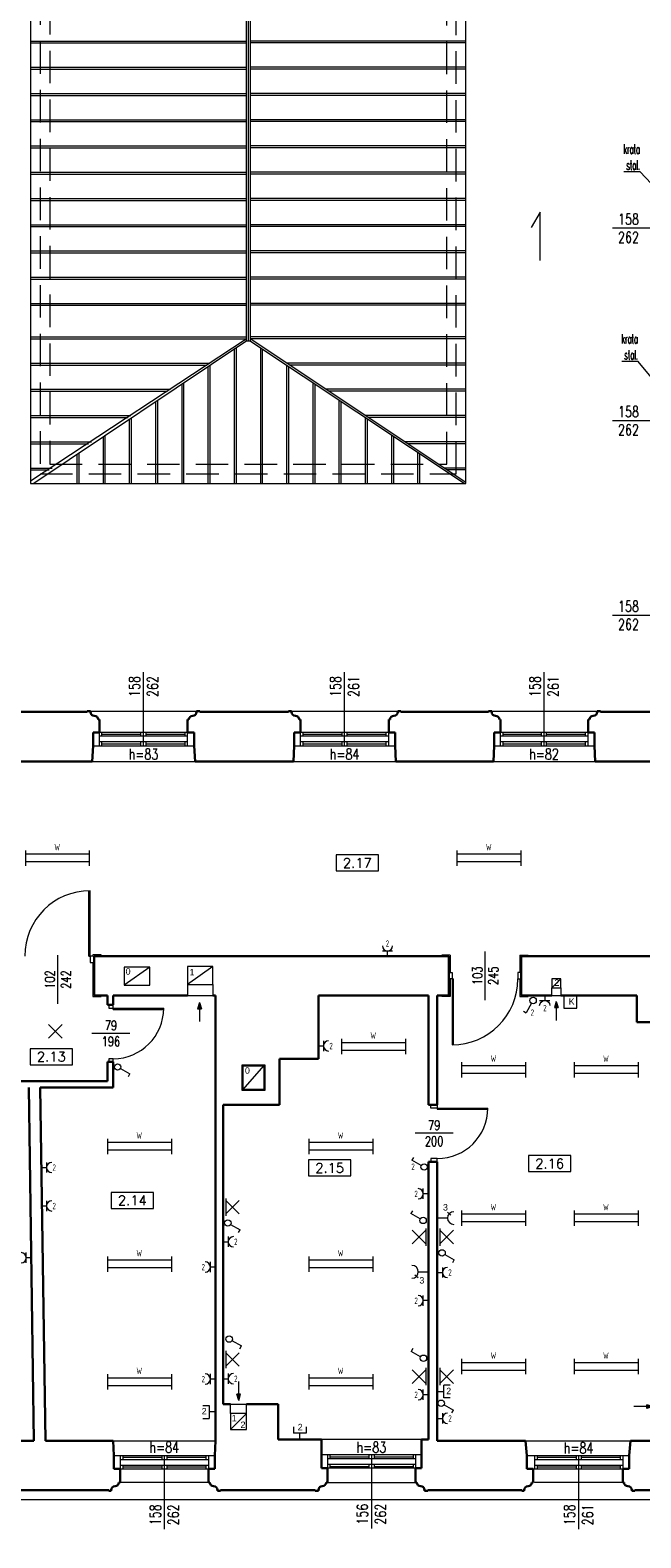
# Model space of a CAD drawing. Header units: millimetres. Extents: x 7052 to 69970, y -1719 to 15326.
# Tile 86 of 160: x 41423 to 42378, y 11369 to 13725. Entities that reach past the tile are written whole.
import ezdxf
from ezdxf import colors
from ezdxf.entities.mleader import LeaderData, LeaderLine
from ezdxf.math import Vec2, Vec3

# ---------------------------------------------------------------- set-up
doc = ezdxf.new("R2010")
doc.units = ezdxf.units.MM
doc.linetypes.add('HIDDEN', pattern=[9.525, 6.35, -3.175])
for name, color, linetype, lineweight in [('m_cienka', 7, 'Continuous', 5), ('m_elektryka', 10, 'Continuous', 5), ('m_stolarka', 7, 'Continuous', 9), ('m_tekst', 7, 'Continuous', 13), ('m_went+klima', 1, 'Continuous', 5), ('m_wentylacja', 7, 'Continuous', 5), ('m_widok', 7, 'Continuous', 9), ('m_ściany', 7, 'Continuous', 30)]:
    doc.layers.add(name, color=color, linetype=linetype, lineweight=lineweight)
doc.styles.add('DIM', font='dim', dxfattribs={"width": 0.75})
doc.styles.add('ROMANS', font='Romans.shx', dxfattribs={"height": 0.2})
doc.styles.get("Standard").update_dxf_attribs({"font": 'arial.ttf'})
doc.styles.add('styl1', font='simplex.shx', dxfattribs={"width": 0.75})
doc.styles.add('WYM', font='simplex.shx', dxfattribs={"width": 0.5})

# ---------------------------------------------------------------- blocks, each defined once
blk = doc.blocks.new('strz')
at = {"layer": 'm_wentylacja', "ltscale": 2}
h = blk.add_hatch(color=0, dxfattribs=at)
h.paths.add_polyline_path([(0, 9.8), (-2.9, 9.8), (0, 0)])
h.paths.add_polyline_path([(2.9, 9.8), (0, 9.8), (0, 0)])
at = {"layer": 'm_wentylacja', "color": 0, "ltscale": 2}
for p, q in [((0, 0), (0, 29.8)), ((0, 0), (-2.9, 9.8)), ((-2.9, 9.8), (2.9, 9.8)), ((0, 0), (2.9, 9.8))]:
    blk.add_line(p, q, dxfattribs=at)
blk = doc.blocks.new('świetlówka 2')
at = {"layer": 'm_elektryka', "color": 0, "ltscale": 0.4}
for p, q in [((-100, -6), (-100, 0)), ((0, -6), (0, 0)), ((-100, -6), (0, -6)), ((-100, -12), (-100, -6)), ((-100, -18), (-100, -12)), ((-100, -18), (0, -18)), ((-100, -24), (-100, -18)), ((0, -12), (0, -6)), ((0, -18), (0, -12)), ((0, -24), (0, -18))]:
    blk.add_line(p, q, dxfattribs=at)
blk = doc.blocks.new('oświetlenie')
at = {"layer": 'm_elektryka', "color": 0}
for p, q in [((10.6, 10.6), (-10.6, -10.6)), ((-10.6, 10.6), (10.6, -10.6))]:
    blk.add_line(p, q, dxfattribs=at)
blk = doc.blocks.new('oprawa ścienna')
at = {"layer": 'm_elektryka', "color": 0}
for p, q in [((10.6, 10.6), (-10.6, -10.6)), ((-10.6, 10.6), (10.6, -10.6))]:
    blk.add_line(p, q, dxfattribs=at)
at = {"layer": 'm_elektryka', "color": 0, "ltscale": 0.4}
blk.add_line((10.6, 13.6), (10.6, -13.6), dxfattribs=at)
blk = doc.blocks.new('właczn ik pojedynczy')
at = {"layer": 'm_elektryka', "color": 0}
for p in [(-12.4, 12.7), (0, 0)]:
    blk.add_line(p, (-14.8, 8.3), dxfattribs=at)
blk.add_circle((4.4, -2.4), 5, dxfattribs=at)
blk = doc.blocks.new('gniazdo z u')
at = {"layer": 'm_elektryka', "color": 0}
for p, q in [((-20, -10), (0, -10)), ((-10, -20), (-10, -10))]:
    blk.add_line(p, q, dxfattribs=at)
blk.add_arc((-10, 0), 10, 180, 0, dxfattribs=at)
blk = doc.blocks.new('g telekomunikacyjne')
at = {"layer": 'm_elektryka', "color": 0, "ltscale": 0.4}
for p, q in [((-10, 10), (-10, 0)), ((10, 0), (-10, 0)), ((10, 10), (10, 0))]:
    blk.add_line(p, q, dxfattribs=at)
at = {"layer": 'm_elektryka', "color": 0}
blk.add_line((0, -10), (0, 0), dxfattribs=at)

msp = doc.modelspace()

# ---------------------------------------------------------------- linework, layer by layer
at = {"layer": 'm_cienka', "ltscale": 2}
for p, q in [((41761.3, 13804.7), (41761.3, 13239.8)), ((41767.3, 13804.7), (41767.3, 13239.8)), ((41423.8, 13020.8), (41761.3, 13242.7)), ((42104.8, 13018.5), (41767.3, 13242.8)), ((41762.3, 13239.8), (41429.1, 13016.8)), ((41761.3, 13239.8), (41767.3, 13239.8)), ((42102, 13016.8), (41766.3, 13239.8)), ((41517.6, 12661.3), (41683.6, 12661.3)), ((41832.1, 12661.3), (41998.1, 12661.3)), ((42145.1, 12661.3), (42310.1, 12661.3)), ((41520.1, 12582.4), (41681.1, 12582.4)), ((41835.1, 12582.4), (41995.1, 12582.4)), ((42148.1, 12582.4), (42307.1, 12582.4)), ((41466.1, 12279.7), (41466.1, 12203.6)), ((42134.6, 12285.7), (42134.6, 12209.6)), ((41579.4, 12157.4), (41519.8, 12157.4)), ((42084.9, 12001.4), (42025.3, 12001.4)), ((42035.1, 11522.9), (41879.1, 11522.9)), ((41553.1, 11520.9), (41713.1, 11520.9)), ((42198.1, 11520.9), (42362.1, 11520.8)), ((41702.1, 11455.9), (41564.1, 11455.9)), ((41888.1, 11455.9), (42026.1, 11455.9)), ((42350.1, 11455.9), (42212.1, 11455.9))]:
    msp.add_line(p, q, dxfattribs=at)
at = {"layer": 'm_cienka'}
for p, q in [((42221, 13440.8), (42207.1, 13416.7)), ((42221, 13365.4), (42221, 13440.8)), ((41901.9, 12436.3), (41901.9, 12411.3)), ((41967.9, 12436.3), (41901.9, 12436.3)), ((41967.9, 12411.3), (41967.9, 12436.3)), ((41901.9, 12411.3), (41967.9, 12411.3)), ((41423.4, 12133.6), (41423.4, 12108.6)), ((41489.4, 12133.6), (41423.4, 12133.6)), ((41489.4, 12108.6), (41489.4, 12133.6)), ((41423.4, 12108.6), (41489.4, 12108.6)), ((41858.8, 11959.8), (41858.8, 11934.8)), ((41924.8, 11959.8), (41858.8, 11959.8)), ((41924.8, 11934.8), (41924.8, 11959.8)), ((42202.8, 11966.5), (42202.8, 11941.5)), ((42268.8, 11966.5), (42202.8, 11966.5)), ((42268.8, 11941.5), (42268.8, 11966.5)), ((41858.8, 11934.8), (41924.8, 11934.8)), ((42202.8, 11941.5), (42268.8, 11941.5)), ((41550, 11909), (41550, 11884)), ((41616, 11909), (41550, 11909)), ((41616, 11884), (41616, 11909)), ((41550, 11884), (41616, 11884))]:
    msp.add_line(p, q, dxfattribs=at)
at = {"layer": 'm_cienka', "ltscale": 3}
for p, q in [((42449.1, 13415.8), (42334.1, 13415.8)), ((42449.1, 13114.8), (42334.1, 13114.8)), ((42449.1, 12810.8), (42334.1, 12810.8)), ((41600.6, 12606.9), (41600.6, 12721.9)), ((41915.1, 12606.9), (41915.1, 12721.9)), ((42227.1, 12606.9), (42227.1, 12721.9)), ((41633.1, 11497.8), (41633.1, 11382.8)), ((41957.1, 11498.9), (41957.1, 11383.9)), ((42281.1, 11497.8), (42281.1, 11382.8))]:
    msp.add_line(p, q, dxfattribs=at)
at = {"layer": 'm_cienka', "ltscale": 2}
msp.add_lwpolyline([(41423.8, 14027.8), (41423.8, 13016.8), (42104.8, 13016.8), (42104.8, 14027.8)], close=True, dxfattribs=at)
msp.add_lwpolyline([(41026, 13884.9), (40002.1, 13884.9), (40002.1, 12687.9), (39891.1, 12687.9), (39891.1, 12176.9), (40002.2, 12176.9), (40002.1, 10978), (40017.1, 10978), (41137.1, 10977.9), (41137.1, 11428.9), (42823.1, 11428.9), (42823.1, 11392), (43320.1, 11392), (43320.1, 11428.9), (45014.1, 11428.9)], dxfattribs=at)
at = {"layer": 'm_elektryka', "ltscale": 3}
for p, q in [((42081.1, 11873.5), (42076.1, 11877.9)), ((42076, 11868.9), (42060.1, 11868.9)), ((42030.3, 11784.9), (42046.1, 11784.9)), ((42025.1, 11780.3), (42030.1, 11775.9))]:
    msp.add_line(p, q, dxfattribs=at)
for centre, start, end in [((42086, 11868.9), 90, 270), ((42020.3, 11784.9), 270, 90)]:
    msp.add_arc(centre, 10, start, end, dxfattribs=at)
at = {"layer": 'm_stolarka', "ltscale": 2}
for p, q in [((41679.6, 12627.8), (41521.6, 12627.8)), ((41521.6, 12606.9), (41679.6, 12606.9)), ((41531.6, 12606.9), (41531.6, 12627.8)), ((41669.6, 12621.9), (41531.6, 12621.9)), ((41669.6, 12612.9), (41531.6, 12612.9)), ((41535.6, 12621.9), (41535.6, 12627.8)), ((41535.6, 12624.9), (41596.6, 12624.9)), ((41535.6, 12606.9), (41535.6, 12612.9)), ((41535.6, 12609.9), (41596.6, 12609.9)), ((41596.6, 12621.9), (41596.6, 12627.8)), ((41596.6, 12606.9), (41596.6, 12612.9)), ((41600.6, 12621.9), (41600.6, 12627.8)), ((41600.6, 12606.9), (41600.6, 12612.9)), ((41604.6, 12621.9), (41604.6, 12627.8)), ((41604.6, 12624.9), (41665.6, 12624.9)), ((41604.6, 12606.9), (41604.6, 12612.9)), ((41604.6, 12609.9), (41665.6, 12609.9)), ((41665.6, 12621.9), (41665.6, 12627.8)), ((41665.6, 12606.9), (41665.6, 12612.9)), ((41669.6, 12606.9), (41669.6, 12627.8)), ((41994.1, 12627.8), (41836.1, 12627.8)), ((41836.1, 12606.9), (41994.1, 12606.9)), ((41846.1, 12606.9), (41846.1, 12627.8)), ((41984.1, 12621.9), (41846.1, 12621.9)), ((41984.1, 12612.9), (41846.1, 12612.9)), ((41850.1, 12621.9), (41850.1, 12627.8)), ((41850.1, 12624.9), (41911.1, 12624.9)), ((41850.1, 12606.9), (41850.1, 12612.9)), ((41850.1, 12609.9), (41911.1, 12609.9)), ((41911.1, 12621.9), (41911.1, 12627.8)), ((41911.1, 12606.9), (41911.1, 12612.9)), ((41915.1, 12621.9), (41915.1, 12627.8)), ((41915.1, 12606.9), (41915.1, 12612.9)), ((41919.1, 12621.9), (41919.1, 12627.8)), ((41919.1, 12624.9), (41980.1, 12624.9)), ((41919.1, 12606.9), (41919.1, 12612.9)), ((41919.1, 12609.9), (41980.1, 12609.9)), ((41980.1, 12621.9), (41980.1, 12627.8)), ((41980.1, 12606.9), (41980.1, 12612.9)), ((41984.1, 12606.9), (41984.1, 12627.8)), ((42306.1, 12627.8), (42149.1, 12627.8)), ((42149.1, 12606.8), (42306.1, 12606.9)), ((42159.1, 12606.9), (42159.1, 12627.8)), ((42296.1, 12621.9), (42159.1, 12621.9)), ((42296.1, 12612.9), (42159.1, 12612.9)), ((42163.1, 12621.9), (42163.1, 12627.8)), ((42163.1, 12624.9), (42223.1, 12624.9)), ((42163.1, 12606.9), (42163.1, 12612.9)), ((42163.1, 12609.9), (42223.1, 12609.9)), ((42223.1, 12621.9), (42223.1, 12627.8)), ((42223.1, 12606.9), (42223.1, 12612.9)), ((42227.1, 12621.9), (42227.1, 12627.8)), ((42227.1, 12606.9), (42227.1, 12612.9)), ((42231.1, 12621.9), (42231.1, 12627.8)), ((42231.1, 12624.9), (42292.1, 12624.9)), ((42231.1, 12606.9), (42231.1, 12612.9)), ((42231.1, 12609.9), (42292.1, 12609.9)), ((42292.1, 12621.9), (42292.1, 12627.8)), ((42292.1, 12606.9), (42292.1, 12612.9)), ((42296.1, 12606.9), (42296.1, 12627.8)), ((41512.9, 12380.4), (41512.9, 12380.4)), ((41515.1, 12278.4), (41515.1, 12380.4)), ((41517.1, 12278.4), (41517.1, 12380.4)), ((41515.1, 12278.4), (41517.1, 12278.4)), ((42080.1, 12279.9), (42067.1, 12279.9)), ((42067.1, 12279.9), (42067.1, 12278.4)), ((42080.1, 12279.9), (42080.1, 12277.9)), ((42080.1, 12279.9), (42080.1, 12252.6)), ((42189.1, 12279.9), (42202.1, 12279.9)), ((42189.1, 12279.9), (42189.1, 12277.9)), ((42189.1, 12279.9), (42189.1, 12252.6)), ((42202.1, 12279.9), (42202.1, 12278.4)), ((42080.1, 12252.6), (42083.1, 12252.6)), ((42083.1, 12252.6), (42083.1, 12242.6)), ((42189.1, 12252.6), (42186.1, 12252.6)), ((42186.1, 12252.6), (42186.1, 12242.6)), ((42083.1, 12242.6), (42080.1, 12242.6)), ((42080.1, 12242.6), (42080.1, 12214.9)), ((42083.1, 12242.6), (42083.1, 12139.6)), ((42085.1, 12242.6), (42083.1, 12242.6)), ((42085.1, 12242.6), (42085.1, 12139.6)), ((42186.1, 12242.6), (42189.1, 12242.6)), ((42186.1, 12242.6), (42186.1, 12242.6)), ((42189.1, 12242.6), (42189.1, 12214.9)), ((42067.1, 12214.9), (42067.1, 12216.9)), ((42080.1, 12214.9), (42067.1, 12214.9)), ((42189.1, 12214.9), (42202.1, 12214.9)), ((42202.1, 12214.9), (42202.1, 12216.9)), ((41553.1, 12196.9), (41632.1, 12196.9)), ((41553.1, 12194.9), (41632.1, 12194.9)), ((41632.1, 12196.9), (41632.1, 12196.9)), ((42083.1, 12164.9), (42083.1, 12164.9)), ((41553.1, 12117.9), (41553.1, 12117.9)), ((42050.1, 12040.9), (42050.1, 12045.9)), ((42050.1, 12045.9), (42060.1, 12045.9)), ((42060.1, 12040.9), (42050.1, 12040.9)), ((42060.1, 12045.9), (42060.1, 12040.9)), ((42060.1, 12040.9), (42060.1, 12040.9)), ((42060.1, 12040.9), (42139.1, 12040.9)), ((42060.1, 12040.9), (42060.1, 12038.9)), ((42060.1, 12038.9), (42139.1, 12038.9)), ((42060.1, 11961.9), (42050.1, 11961.9)), ((42050.1, 11961.9), (42050.1, 11956.9)), ((42050.1, 11956.9), (42060.1, 11956.9)), ((42060.1, 11956.9), (42060.1, 11961.9)), ((41554.1, 11497.8), (41712.1, 11497.8)), ((41564.1, 11497.7), (41564.1, 11476.8)), ((41568.1, 11497.7), (41568.1, 11491.7)), ((41629.1, 11497.8), (41629.1, 11491.8)), ((41633.1, 11497.8), (41633.1, 11491.8)), ((41637.1, 11497.8), (41637.1, 11491.8)), ((41698.1, 11497.8), (41698.1, 11491.8)), ((41702.1, 11497.8), (41702.1, 11476.9)), ((42035.1, 11498.9), (41879.1, 11498.9)), ((41888.1, 11498.9), (41888.1, 11478)), ((41892.1, 11498.9), (41892.1, 11492.9)), ((41953.1, 11498.9), (41953.1, 11492.9)), ((41957.1, 11498.9), (41957.1, 11492.9)), ((41961.1, 11498.9), (41961.1, 11492.9)), ((42022.1, 11498.8), (42022.1, 11492.8)), ((42026.1, 11498.8), (42026.1, 11477.9)), ((42202.1, 11497.8), (42360.1, 11497.8)), ((42212.1, 11497.7), (42212.1, 11476.8)), ((42216.1, 11497.7), (42216.1, 11491.7)), ((42277.1, 11497.8), (42277.1, 11491.8)), ((42281.1, 11497.8), (42281.1, 11491.8)), ((42285.1, 11497.8), (42285.1, 11491.8)), ((42346.1, 11497.8), (42346.1, 11491.8)), ((42350.1, 11497.8), (42350.1, 11476.9)), ((41554.1, 11476.9), (41712.1, 11476.9)), ((41564.1, 11491.8), (41702.1, 11491.8)), ((41564.1, 11482.8), (41702.1, 11482.8)), ((41629.1, 11494.8), (41568.1, 11494.8)), ((41568.1, 11482.7), (41568.1, 11476.8)), ((41629.1, 11479.8), (41568.1, 11479.8)), ((41629.1, 11482.8), (41629.1, 11476.9)), ((41633.1, 11482.8), (41633.1, 11476.9)), ((41698.1, 11494.8), (41637.1, 11494.8)), ((41637.1, 11482.8), (41637.1, 11476.9)), ((41698.1, 11479.8), (41637.1, 11479.8)), ((41698.1, 11482.8), (41698.1, 11476.9)), ((42035.1, 11478), (41879.1, 11478)), ((42026.1, 11492.9), (41888.1, 11492.9)), ((42026.1, 11483.9), (41888.1, 11483.9)), ((41892.1, 11495.9), (41953.1, 11495.9)), ((41892.1, 11483.9), (41892.1, 11478)), ((41892.1, 11480.9), (41953.1, 11480.9)), ((41953.1, 11483.9), (41953.1, 11478)), ((41957.1, 11483.9), (41957.1, 11478)), ((41961.1, 11495.9), (42022.1, 11495.9)), ((41961.1, 11483.9), (41961.1, 11478)), ((41961.1, 11480.9), (42022.1, 11480.9)), ((42022.1, 11483.8), (42022.1, 11477.9)), ((42202.1, 11476.9), (42360.1, 11476.9)), ((42212.1, 11491.8), (42350.1, 11491.8)), ((42212.1, 11482.8), (42350.1, 11482.8)), ((42277.1, 11494.8), (42216.1, 11494.8)), ((42216.1, 11482.7), (42216.1, 11476.8)), ((42277.1, 11479.8), (42216.1, 11479.8)), ((42277.1, 11482.8), (42277.1, 11476.9)), ((42281.1, 11482.8), (42281.1, 11476.9)), ((42346.1, 11494.8), (42285.1, 11494.8)), ((42285.1, 11482.8), (42285.1, 11476.9)), ((42346.1, 11479.8), (42285.1, 11479.8)), ((42346.1, 11482.8), (42346.1, 11476.9))]:
    msp.add_line(p, q, dxfattribs=at)
at = {"layer": 'm_stolarka', "ltscale": 3}
msp.add_line((41553.1, 12194.9), (41553.1, 12196.9), dxfattribs=at)
at = {"layer": 'm_stolarka', "ltscale": 2}
msp.add_lwpolyline([(41534.1, 12278.4), (41534.1, 12280.4), (41521.1, 12280.4), (41521.1, 12278.4), (41517.1, 12278.4), (41517.1, 12268.4), (41521.1, 12268.4), (41521.1, 12214.9), (41534.1, 12214.9), (41534.1, 12216.9), (41523.1, 12216.9), (41523.1, 12278.4), (41534.1, 12278.4)], dxfattribs=at)
for points in [[(41546.1, 12201.9), (41546.1, 12196.9), (41553.1, 12196.9), (41553.1, 12201.9)], [(41546.1, 12117.9), (41546.1, 12112.9), (41553.1, 12112.9), (41553.1, 12117.9)]]:
    msp.add_lwpolyline(points, close=True, dxfattribs=at)
for centre, radius, start, end in [((41516.9, 12278.4), 102, 90, 180), ((42083.1, 12242.6), 103, 270, 0), ((41553.1, 12196.9), 79, 270, 0), ((42060.1, 12040.9), 79, 270, 0)]:
    msp.add_arc(centre, radius, start, end, dxfattribs=at)
at = {"layer": 'm_went+klima'}
for p, q in [((42278.1, 12216.9), (42258.1, 12216.9)), ((42258.1, 12216.9), (42258.1, 12196.9)), ((42278.1, 12196.9), (42278.1, 12216.9)), ((42258.1, 12196.9), (42278.1, 12196.9))]:
    msp.add_line(p, q, dxfattribs=at)
at = {"layer": 'm_wentylacja', "ltscale": 2}
for p, q in [((41610.5, 12260.9), (41570.5, 12232.9)), ((41709.1, 12261.9), (41669.1, 12233.9)), ((42253.1, 12242.9), (42239.1, 12242.9)), ((42239.1, 12242.9), (42239.1, 12228.9)), ((42239.1, 12228.9), (42253.1, 12242.9)), ((42239.1, 12216.9), (42239.1, 12228.9)), ((42239.1, 12228.9), (42253.1, 12228.9)), ((42253.1, 12228.9), (42253.1, 12242.9)), ((42253.1, 12228.9), (42253.1, 12216.9)), ((42239.1, 12216.9), (42253.1, 12216.9)), ((41756.6, 12069.9), (41788.6, 12106.9)), ((41736.6, 11563.4), (41736.6, 11577.9)), ((41736.6, 11577.9), (41761.6, 11577.9)), ((41761.6, 11563.4), (41761.6, 11577.9)), ((41761.6, 11563.4), (41736.6, 11538.4))]:
    msp.add_line(p, q, dxfattribs=at)
at = {"layer": 'm_wentylacja', "ltscale": 3}
for p, q in [((41669.1, 12233.9), (41669.1, 12216.9)), ((41709.1, 12233.9), (41709.1, 12216.9)), ((41669.1, 12216.9), (41709.1, 12216.9))]:
    msp.add_line(p, q, dxfattribs=at)
at = {"layer": 'm_wentylacja', "ltscale": 2}
for points in [[(41570.5, 12260.9), (41570.5, 12232.9), (41610.5, 12232.9), (41610.5, 12260.9)], [(41669.1, 12261.9), (41669.1, 12233.9), (41709.1, 12233.9), (41709.1, 12261.9)], [(41755.1, 12108.4), (41790.1, 12108.4), (41790.1, 12068.4), (41755.1, 12068.4)], [(41756.6, 12106.9), (41788.6, 12106.9), (41788.6, 12069.9), (41756.6, 12069.9)], [(41736.6, 11563.4), (41736.6, 11538.4), (41761.6, 11538.4), (41761.6, 11563.4)]]:
    msp.add_lwpolyline(points, close=True, dxfattribs=at)
at = {"layer": 'm_widok', "ltscale": 2}
for p, q in [((41764.3, 13804.7), (41764.3, 13239.8)), ((41423.8, 13708.3), (41761.3, 13708.3)), ((41423.8, 13705.3), (41761.3, 13705.3)), ((42104.8, 13708.3), (41767.3, 13708.3)), ((42104.8, 13705.3), (41767.3, 13705.3)), ((41423.8, 13667.3), (41761.3, 13667.3)), ((42104.8, 13667.3), (41767.3, 13667.3)), ((41423.8, 13664.3), (41761.3, 13664.3)), ((42104.8, 13664.3), (41767.3, 13664.3)), ((41423.8, 13626.3), (41761.3, 13626.3)), ((41423.8, 13623.3), (41761.3, 13623.3)), ((42104.8, 13626.3), (41767.3, 13626.3)), ((42104.8, 13623.3), (41767.3, 13623.3)), ((41423.8, 13585.3), (41761.3, 13585.3)), ((41423.8, 13582.3), (41761.3, 13582.3)), ((42104.8, 13585.3), (41767.3, 13585.3)), ((42104.8, 13582.3), (41767.3, 13582.3)), ((41423.8, 13544.3), (41761.3, 13544.3)), ((41423.8, 13541.3), (41761.3, 13541.3)), ((42104.8, 13544.3), (41767.3, 13544.3)), ((42104.8, 13541.3), (41767.3, 13541.3)), ((41423.8, 13503.3), (41761.3, 13503.3)), ((42104.8, 13503.3), (41767.3, 13503.3)), ((41423.8, 13500.3), (41761.3, 13500.3)), ((42104.8, 13500.3), (41767.3, 13500.3)), ((41423.8, 13462.3), (41761.3, 13462.3)), ((41423.8, 13459.3), (41761.3, 13459.3)), ((42104.8, 13462.3), (41767.3, 13462.3)), ((42104.8, 13459.3), (41767.3, 13459.3)), ((41423.8, 13421.3), (41761.3, 13421.3)), ((41423.8, 13418.3), (41761.3, 13418.3)), ((42104.8, 13421.3), (41767.3, 13421.3)), ((42104.8, 13418.3), (41767.3, 13418.3)), ((41423.8, 13380.3), (41761.3, 13380.3)), ((41423.8, 13377.3), (41761.3, 13377.3)), ((42104.8, 13380.3), (41767.3, 13380.3)), ((42104.8, 13377.3), (41767.3, 13377.3)), ((41423.8, 13339.3), (41761.3, 13339.3)), ((41423.8, 13336.3), (41761.3, 13336.3)), ((42104.8, 13339.3), (41767.3, 13339.3)), ((42104.8, 13336.3), (41767.3, 13336.3)), ((41423.8, 13298.3), (41761.3, 13298.3)), ((41423.8, 13295.3), (41761.3, 13295.3)), ((42104.8, 13298.3), (41767.3, 13298.3)), ((42104.8, 13295.3), (41767.3, 13295.3)), ((41423.8, 13246), (41761.3, 13246)), ((41423.8, 13243), (41761.3, 13243)), ((42104.8, 13246), (41767.3, 13246)), ((42104.8, 13243), (41767.3, 13243)), ((41742.3, 13226.4), (41742.3, 13016.8)), ((41745.3, 13228.4), (41745.3, 13016.8)), ((41783.3, 13228.6), (41783.3, 13016.8)), ((41786.3, 13226.6), (41786.3, 13016.8)), ((41423.8, 13205), (41704.3, 13205)), ((41423.8, 13202), (41699.8, 13202)), ((41701.3, 13199), (41701.3, 13016.8)), ((41704.3, 13201), (41704.3, 13016.8)), ((42104.8, 13205), (41824.2, 13205)), ((41824.3, 13201.3), (41824.3, 13016.8)), ((41827.3, 13199.3), (41827.3, 13016.8)), ((42104.8, 13202), (41828.7, 13202)), ((41660.3, 13171.5), (41660.3, 13016.8)), ((41663.3, 13173.5), (41663.3, 13016.8)), ((41865.3, 13174.1), (41865.3, 13016.8)), ((41868.3, 13172.1), (41868.3, 13016.8)), ((41423.8, 13164), (41642.6, 13164)), ((41423.8, 13161), (41638.1, 13161)), ((42104.8, 13164), (41885.9, 13164)), ((42104.8, 13161), (41890.4, 13161)), ((41619.3, 13144.1), (41619.3, 13016.8)), ((41622.3, 13146.1), (41622.3, 13016.8)), ((41906.3, 13146.8), (41906.3, 13016.8)), ((41909.3, 13144.8), (41909.3, 13016.8)), ((41423.8, 13123), (41580.9, 13123)), ((41423.8, 13120), (41576.4, 13120)), ((41578.3, 13116.6), (41578.3, 13016.8)), ((41581.3, 13118.6), (41581.3, 13016.8)), ((41947.3, 13119.6), (41947.3, 13016.8)), ((42104.8, 13123), (41947.6, 13123)), ((41950.3, 13117.6), (41950.3, 13016.8)), ((42104.8, 13120), (41952.1, 13120)), ((41423.8, 13082), (41519.2, 13082)), ((41423.8, 13079), (41514.7, 13079)), ((41537.3, 13089.2), (41537.3, 13016.8)), ((41540.3, 13091.2), (41540.3, 13016.8)), ((41988.3, 13092.3), (41988.3, 13016.8)), ((41991.3, 13090.4), (41991.3, 13016.8)), ((42104.8, 13082), (42009.3, 13082)), ((42104.8, 13079), (42013.9, 13079)), ((41496.3, 13061.7), (41496.3, 13016.8)), ((41499.3, 13063.7), (41499.3, 13016.8)), ((42029.3, 13065.1), (42029.3, 13016.8)), ((42032.3, 13063.1), (42032.3, 13016.8)), ((41423.8, 13041), (41457.5, 13041)), ((41423.8, 13038), (41453, 13038)), ((42104.8, 13041), (42071.1, 13041)), ((42104.8, 13038), (42075.6, 13038))]:
    msp.add_line(p, q, dxfattribs=at)
at = {"layer": 'm_widok', "linetype": 'HIDDEN', "ltscale": 8}
for points in [[(41438.8, 14012.8), (41438.8, 13031.8), (42089.8, 13031.8), (42089.8, 14012.8)], [(41453.8, 13997.8), (41453.8, 13046.8), (42074.8, 13046.8), (42074.8, 13997.8)]]:
    msp.add_lwpolyline(points, close=True, dxfattribs=at)
at = {"layer": 'm_ściany', "ltscale": 2}
for p, q in [((41377.1, 12659.8), (41512.6, 12659.8)), ((41517.6, 12661.3), (41512.6, 12661.3)), ((41512.6, 12661.3), (41512.6, 12659.8)), ((41517.6, 12659.8), (41517.6, 12661.3)), ((41677.6, 12653.8), (41677.6, 12653.8)), ((41683.6, 12659.8), (41683.6, 12661.3)), ((41683.6, 12661.3), (41688.6, 12661.3)), ((41688.6, 12661.3), (41688.6, 12659.8)), ((41688.6, 12659.8), (41827.1, 12659.8)), ((41832.1, 12661.3), (41827.1, 12661.3)), ((41827.1, 12661.3), (41827.1, 12659.8)), ((41832.1, 12659.8), (41832.1, 12661.3)), ((41992.1, 12653.8), (41992.1, 12653.8)), ((41998.1, 12659.8), (41998.1, 12661.3)), ((41998.1, 12661.3), (42003.1, 12661.3)), ((42003.1, 12661.3), (42003.1, 12659.8)), ((42003.1, 12659.8), (42140.1, 12659.8)), ((42145.1, 12661.3), (42140.1, 12661.3)), ((42140.1, 12661.3), (42140.1, 12659.8)), ((42145.1, 12659.8), (42145.1, 12661.3)), ((42304.1, 12653.8), (42304.1, 12653.8)), ((42310.1, 12659.8), (42310.1, 12661.3)), ((42310.1, 12661.3), (42315.1, 12661.3)), ((42315.1, 12661.3), (42315.1, 12659.8)), ((42315.1, 12659.8), (42402.6, 12659.8)), ((41531.6, 12647.8), (41529.6, 12647.8)), ((41531.6, 12627.8), (41531.6, 12647.8)), ((41669.6, 12647.8), (41671.6, 12647.8)), ((41669.6, 12627.8), (41669.6, 12647.8)), ((41671.6, 12647.8), (41671.6, 12647.8)), ((41846.1, 12647.8), (41844.1, 12647.8)), ((41846.1, 12627.8), (41846.1, 12647.8)), ((41984.1, 12647.8), (41986.1, 12647.8)), ((41984.1, 12627.8), (41984.1, 12647.8)), ((41986.1, 12647.8), (41986.1, 12647.8)), ((42159.1, 12647.8), (42157.1, 12647.8)), ((42159.1, 12627.8), (42159.1, 12647.8)), ((42296.1, 12647.8), (42298.1, 12647.8)), ((42296.1, 12627.8), (42296.1, 12647.8)), ((42298.1, 12647.8), (42298.1, 12647.8)), ((41521.6, 12606.9), (41521.6, 12627.8)), ((41521.6, 12627.8), (41531.6, 12627.8)), ((41679.6, 12627.8), (41669.6, 12627.8)), ((41679.6, 12606.9), (41679.6, 12627.8)), ((41835.1, 12582.4), (41836.1, 12606.9)), ((41836.1, 12606.9), (41836.1, 12627.8)), ((41836.1, 12627.8), (41846.1, 12627.8)), ((41994.1, 12627.8), (41984.1, 12627.8)), ((41994.1, 12606.9), (41994.1, 12627.8)), ((41995.1, 12582.4), (41994.1, 12606.9)), ((42148.1, 12582.4), (42149.1, 12606.9)), ((42149.1, 12606.9), (42149.1, 12627.8)), ((42149.1, 12627.8), (42159.1, 12627.8)), ((42306.1, 12627.8), (42296.1, 12627.8)), ((42306.1, 12606.9), (42306.1, 12627.8)), ((42307.1, 12582.4), (42306.1, 12606.9)), ((41397.1, 12582.4), (41520.1, 12582.4)), ((41681.1, 12582.4), (41835.1, 12582.4)), ((41995.1, 12582.4), (42148.1, 12582.4)), ((42307.1, 12582.4), (42405.1, 12582.4)), ((41523.1, 12278.4), (41523.1, 12216.9)), ((42078.1, 12278.4), (41523.1, 12278.4)), ((41523.1, 12278.4), (41523.1, 12216.9)), ((42078.1, 12278.4), (42078.1, 12216.9)), ((42191.1, 12278.4), (42191.1, 12216.9)), ((42191.1, 12278.4), (42405.1, 12278.4)), ((41523.1, 12216.9), (41544.1, 12216.9)), ((41523.1, 12216.9), (41544.1, 12216.9)), ((41544.1, 12216.9), (41544.1, 12201.9)), ((41553.1, 12216.9), (41553.1, 12201.9)), ((41553.1, 12216.9), (41669.1, 12216.9)), ((41709.1, 12216.9), (41713.1, 12216.9)), ((41713.1, 12216.9), (41713.1, 11943.9)), ((42046.1, 12045.9), (42046.1, 12216.9)), ((42078.1, 12216.9), (42060.1, 12216.9)), ((42060.1, 12216.9), (42060.1, 12045.9)), ((42239.1, 12216.9), (42191.1, 12216.9)), ((42372.1, 12216.9), (42253.1, 12216.9)), ((41553.1, 12201.9), (41544.1, 12201.9)), ((41544.1, 12112.9), (41544.1, 12082.9)), ((41553.1, 12112.9), (41544.1, 12112.9)), ((41553.1, 12112.9), (41553.1, 12072.9)), ((41544.1, 12082.9), (41375.1, 12082.9)), ((41439.1, 12072.9), (41553.1, 12072.9)), ((42060.1, 12045.9), (42046.1, 12045.9)), ((42060.1, 11956.9), (42046.1, 11956.9)), ((42046.1, 11522.9), (42046.1, 11956.9)), ((42060.1, 11956.9), (42060.1, 11520.9)), ((41713.1, 11943.9), (41713.1, 11520.9)), ((41553.1, 11520.9), (41554.1, 11497.9)), ((41554.1, 11476.9), (41554.1, 11497.9)), ((41713.1, 11520.9), (41712.1, 11497.9)), ((41712.1, 11476.9), (41712.1, 11497.9)), ((41879.1, 11478), (41879.1, 11498.9)), ((42035.1, 11478), (42035.1, 11498.9)), ((42060.1, 11520.9), (42198.1, 11520.9)), ((42198.1, 11520.9), (42200.1, 11497.8)), ((42200.1, 11497.8), (42200.1, 11476.9)), ((42362.1, 11520.9), (42360.1, 11497.8)), ((42360.1, 11497.8), (42360.1, 11476.9)), ((41564.1, 11476.9), (41554.1, 11476.9)), ((41564.1, 11455.9), (41564.1, 11476.9)), ((41702.1, 11455.9), (41702.1, 11476.9)), ((41702.1, 11476.9), (41712.1, 11476.9)), ((41888.1, 11478), (41879.1, 11478)), ((41888.1, 11455.9), (41888.1, 11478)), ((42026.1, 11478), (42035.1, 11478)), ((42026.1, 11455.9), (42026.1, 11477.9)), ((42210.1, 11476.9), (42200.1, 11476.9)), ((42210.1, 11455.9), (42210.1, 11476.9)), ((42350.1, 11455.9), (42350.1, 11476.9)), ((42350.1, 11476.9), (42360.1, 11476.9)), ((41564.1, 11455.9), (41562.1, 11455.9)), ((41562.1, 11455.9), (41562.1, 11455.9)), ((41702.1, 11455.9), (41704.1, 11455.9)), ((41704.1, 11455.9), (41704.1, 11455.9)), ((41888.1, 11455.9), (41886.1, 11455.9)), ((41886.1, 11455.9), (41886.1, 11455.9)), ((42026.1, 11455.9), (42028.1, 11455.9)), ((42028.1, 11455.9), (42028.1, 11455.9)), ((42210.1, 11455.9), (42208.1, 11455.9)), ((42208.1, 11455.9), (42208.1, 11455.9)), ((42350.1, 11455.9), (42352.1, 11455.9)), ((42352.1, 11455.9), (42352.1, 11455.9)), ((41398.1, 11443.9), (41470.3, 11443.9)), ((41546.1, 11443.9), (41447.1, 11443.9)), ((41546.1, 11442.4), (41546.1, 11443.9)), ((41550.1, 11442.4), (41546.1, 11442.4)), ((41550.1, 11443.9), (41550.1, 11442.4)), ((41557.1, 11449.9), (41557.1, 11449.9)), ((41710.1, 11449.9), (41710.1, 11449.9)), ((41716.1, 11443.9), (41716.1, 11442.4)), ((41716.1, 11442.4), (41721.1, 11442.4)), ((41721.1, 11442.4), (41721.1, 11443.9)), ((41721.1, 11443.9), (41869.1, 11443.9)), ((41869.1, 11442.4), (41869.1, 11443.9)), ((41874.1, 11442.4), (41869.1, 11442.4)), ((41874.1, 11443.9), (41874.1, 11442.4)), ((41880.1, 11449.9), (41880.1, 11449.9)), ((42034.1, 11449.9), (42034.1, 11449.9)), ((42040.1, 11443.9), (42040.1, 11442.4)), ((42040.1, 11442.4), (42045.1, 11442.4)), ((42192.1, 11443.9), (42045.1, 11443.9)), ((42045.1, 11442.4), (42045.1, 11443.9)), ((42192.1, 11442.4), (42192.1, 11443.9)), ((42196.1, 11442.4), (42192.1, 11442.4)), ((42196.1, 11443.9), (42196.1, 11442.4)), ((42203.1, 11449.9), (42203.1, 11449.9)), ((42358.1, 11449.9), (42358.1, 11449.9)), ((42364.1, 11443.9), (42364.1, 11442.4)), ((42364.1, 11442.4), (42369.1, 11442.4)), ((42369.1, 11442.4), (42369.1, 11443.9)), ((42521.1, 11443.9), (42369.1, 11443.9))]:
    msp.add_line(p, q, dxfattribs=at)
at = {"layer": 'm_ściany', "ltscale": 3}
for p, q in [((41520.1, 12582.4), (41521.6, 12606.9)), ((41681.1, 12582.4), (41679.6, 12606.9)), ((42046.1, 12216.9), (41874.1, 12216.9)), ((41874.1, 12216.9), (41874.1, 12117.9)), ((42372.1, 12216.9), (42372.1, 12174.9)), ((42372.1, 12174.9), (42415.1, 12174.9)), ((41874.1, 12117.9), (41813.1, 12117.9)), ((41813.1, 12117.9), (41813.1, 12045.9)), ((41429.1, 11520.9), (41421.1, 12072.9)), ((41447.1, 11520.9), (41439.1, 12072.9)), ((41813.1, 12045.9), (41725.1, 12045.9)), ((41725.1, 12045.9), (41725.1, 11577.9)), ((41725.1, 11577.9), (41736.6, 11577.9)), ((41761.6, 11577.9), (41811.1, 11577.9)), ((41811.1, 11577.9), (41811.1, 11522.9)), ((41811.1, 11522.9), (41879.1, 11522.9)), ((41879.1, 11498.9), (41879.1, 11522.9)), ((42035.1, 11522.9), (42046.1, 11522.9)), ((42035.1, 11498.9), (42035.1, 11522.9)), ((41429.1, 11520.9), (41390.1, 11520.9)), ((41553.1, 11520.9), (41447.1, 11520.9)), ((42406.1, 11520.9), (42362.1, 11520.9))]:
    msp.add_line(p, q, dxfattribs=at)
at = {"layer": 'm_ściany', "ltscale": 2}
for centre, start, end in [((41523.6, 12659.8), 180, 270), ((41523.6, 12647.8), 0, 90), ((41677.6, 12647.8), 90, 180), ((41677.6, 12659.8), 270, 0), ((41838.1, 12659.8), 180, 270), ((41838.1, 12647.8), 0, 90), ((41992.1, 12647.8), 90, 180), ((41992.1, 12659.8), 270, 0), ((42151.1, 12659.8), 180, 270), ((42151.1, 12647.8), 0, 90), ((42304.1, 12647.8), 90, 180), ((42304.1, 12659.8), 270, 0), ((41556.1, 11455.9), 270, 0), ((41710.1, 11455.9), 180, 270), ((41880.1, 11455.9), 270, 0), ((42034.1, 11455.9), 180, 270), ((42202.1, 11455.9), 270, 0), ((42358.1, 11455.9), 180, 270), ((41556.1, 11443.9), 90, 180), ((41710.1, 11443.9), 0, 90), ((41880.1, 11443.9), 90, 180), ((42034.1, 11443.9), 0, 90), ((42202.1, 11443.9), 90, 180), ((42358.1, 11443.9), 0, 90)]:
    msp.add_arc(centre, 6, start, end, dxfattribs=at)

# ---------------------------------------------------------------- block references
at = {"layer": 'm_elektryka'}
for name, p, rotation in [('świetlówka 2', (41415.8, 12419.4), 180), ('świetlówka 2', (42090.8, 12419.4), 180), ('właczn ik pojedynczy', (42207.5, 12204.5), 90), ('świetlówka 2', (41910.1, 12124.9), 180), ('świetlówka 2', (42098.1, 12088.8), 180), ('świetlówka 2', (42274.1, 12088.8), 180), ('właczn ik pojedynczy', (41564.5, 12102.6), 180), ('świetlówka 2', (41544.1, 11968.9), 180), ('świetlówka 2', (41859.1, 11968.9), 180), ('świetlówka 2', (42098.1, 11856.8), 180), ('świetlówka 2', (42274.1, 11856.8), 180), ('właczn ik pojedynczy', (41736.8, 11858.8), 180), ('świetlówka 2', (41544.1, 11784.9), 180), ('świetlówka 2', (41859.1, 11784.9), 180), ('właczn ik pojedynczy', (42071.9, 11812.1), 180), ('właczn ik pojedynczy', (41738.9, 11677.4), 180), ('świetlówka 2', (42098.1, 11624.8), 180), ('świetlówka 2', (42274.1, 11624.8), 180), ('świetlówka 2', (41544.1, 11600.9), 180), ('świetlówka 2', (41859.1, 11600.9), 180), ('g telekomunikacyjne', (42070.1, 11597.9), 270), ('g telekomunikacyjne', (41703.1, 11565.9), 90), ('właczn ik pojedynczy', (42070.6, 11577.1), 180)]:
    msp.add_blockref(name, p, dxfattribs=dict(at, rotation=rotation))
at = {"layer": 'm_elektryka', "xscale": 0.8, "yscale": 0.8, "zscale": 0.8}
msp.add_blockref('gniazdo z u', (41990.1, 12294.4), dxfattribs=at)
at = {"layer": 'm_elektryka', "yscale": 0.8, "zscale": 0.8}
for p, xscale, rotation in [((42236.1, 12200.9), -0.8, 180), ((41890.1, 12129.9), 0.8, 270), ((41456.9, 11939.9), 0.8, 270), ((42030.1, 11914.9), 0.8, 90), ((41456.9, 11879.9), 0.8, 270), ((41741.1, 11823.9), 0.8, 270), ((41409.1, 11814.9), 0.8, 90), ((41697.1, 11800.4), 0.8, 90), ((42076.1, 11775.9), 0.8, 270), ((42030.1, 11747.9), 0.8, 90), ((41697.1, 11625.4), 0.8, 90), ((41741.1, 11609.9), 0.8, 270), ((42030.1, 11600.9), 0.8, 90), ((42076.1, 11547.9), 0.8, 270)]:
    msp.add_blockref('gniazdo z u', p, dxfattribs=dict(at, xscale=xscale, rotation=rotation))
at = {"layer": 'm_elektryka'}
for name, p in [('oświetlenie', (41462.5, 12160.7)), ('właczn ik pojedynczy', (42035, 11951.1)), ('właczn ik pojedynczy', (42033.5, 11867.6)), ('oprawa ścienna', (42031.5, 11839.2)), ('właczn ik pojedynczy', (42034, 11652.3)), ('oprawa ścienna', (42031.5, 11621.2)), ('g telekomunikacyjne', (41845.1, 11532.9))]:
    msp.add_blockref(name, p, dxfattribs=at)
at = {"layer": 'm_elektryka', "xscale": -1}
for p in [(41739.7, 11885.9), (42074.7, 11839.2), (41739.7, 11647.9), (42074.7, 11621.2)]:
    msp.add_blockref('oprawa ścienna', p, dxfattribs=at)
at = {"layer": 'm_wentylacja', "xscale": -1, "rotation": 180}
for p in [(41688.1, 12205.8), (42246.2, 12207.6)]:
    msp.add_blockref('strz', p, dxfattribs=at)
at = {"layer": 'm_wentylacja', "xscale": -1}
msp.add_blockref('strz', (41749.6, 11583.8), dxfattribs=at)
at = {"layer": 'm_wentylacja', "rotation": 90}
msp.add_blockref('strz', (42397.4, 11574.4), dxfattribs=at)

# ---------------------------------------------------------------- texts
at = {"layer": 'm_elektryka', "char_height": 10, "attachment_point": 1, "style": 'DIM'}
for s, insert in [('W', (41461.1, 12453.6)), ('W', (42136.1, 12453.6)), ('2', (41979.4, 12302.9)), ('2', (42206, 12195)), ('2', (42225.6, 12202.1)), ('W', (41955.4, 12159.1)), ('2', (41891.2, 12142.8)), ('W', (42143.4, 12123.1)), ('W', (42319.4, 12123)), ('W', (41589.4, 12003.1)), ('W', (41904.4, 12003.1)), ('2', (41458.1, 11952.8)), ('2', (42019.4, 11954.2)), ('2', (42024.2, 11911.7)), ('2', (41458.1, 11892.8)), ('W', (42143.4, 11891.1)), ('W', (42319.4, 11891)), ('2', (41742.2, 11836.8)), ('W', (41589.4, 11819.1)), ('W', (41904.4, 11819.1)), ('2', (41691.2, 11797.2)), ('2', (42077.2, 11788.8)), ('2', (42024.2, 11744.7)), ('W', (42143.4, 11659.1)), ('W', (42319.4, 11659)), ('W', (41589.4, 11635.1)), ('2', (41691.2, 11622.2)), ('2', (41742.2, 11622.8)), ('W', (41904.4, 11635.1)), ('2', (42024.2, 11597.7)), ('2', (42077.2, 11560.8))]:
    msp.add_mtext_dynamic_manual_height_columns(s, width=54.427, gutter_width=75, heights=[0], dxfattribs=dict(at, insert=insert))
at = {"layer": 'm_elektryka', "char_height": 10, "attachment_point": 1}
for s, insert in [('3', (42068.9, 11890.7)), ('3', (42032, 11776.6)), ('2', (42074, 11603.7)), ('2', (41691.6, 11572.2)), ('2', (41841.7, 11547.3))]:
    msp.add_mtext_dynamic_manual_height_columns(s, width=54.427, gutter_width=75, heights=[0], dxfattribs=dict(at, insert=insert))
at = {"layer": 'm_tekst', "ltscale": 3, "attachment_point": 5, "style": 'styl1'}
for s, width, insert, char_height in [('158\\P262', 67.252, (42359.1, 13415.8), 17), ('158\\P262', 67.252, (42359.1, 13114.8), 17), ('158\\P262', 67.252, (42359.1, 12810.8), 17), ('h=83', 67.252, (41600.5, 12593.9), 17), ('h=84', 67.252, (41915, 12593.9), 17), ('h=82', 67.252, (42227, 12593.9), 17), ('79\\P196', 53.057, (41549.6, 12157.4), 15), ('79\\P200', 53.057, (42055.1, 12001.4), 15), ('h=84', 67.252, (41633, 11510.8), 17), ('h=83', 67.252, (41957, 11510.8), 17), ('h=84', 67.252, (42281, 11509.7), 17)]:
    msp.add_mtext_dynamic_manual_height_columns(s, width=width, gutter_width=350, heights=[0], dxfattribs=dict(at, insert=insert, char_height=char_height))
at = {"layer": 'm_tekst', "ltscale": 3, "attachment_point": 5, "rotation": 90, "style": 'styl1'}
for s, width, insert, char_height in [('158\\P262', 67.252, (41600.6, 12699.6), 17), ('158\\P261', 67.252, (41915.1, 12699.6), 17), ('158\\P261', 67.252, (42227.1, 12699.6), 17), ('102\\P242', 53.057, (41466.7, 12241.7), 15), ('103\\P245', 53.057, (42135.2, 12247.7), 15), ('158\\P262', 67.252, (41633.1, 11405.1), 17), ('156\\P262', 67.252, (41957.1, 11406.2), 17), ('158\\P261', 67.252, (42281.1, 11405.1), 17)]:
    msp.add_mtext_dynamic_manual_height_columns(s, width=width, gutter_width=350, heights=[0], dxfattribs=dict(at, insert=insert, char_height=char_height))
at = {"layer": 'm_tekst', "char_height": 15, "attachment_point": 5, "style": 'ROMANS'}
for s, insert in [('2.17', (41934.9, 12423.8)), ('2.13', (41456.4, 12121.1)), ('2.15', (41891.8, 11947.3)), ('2.16', (42235.8, 11954)), ('2.14', (41583, 11896.5))]:
    msp.add_mtext_dynamic_manual_height_columns(s, width=50, gutter_width=1, heights=[0], dxfattribs=dict(at, insert=insert))
at = {"layer": 'm_tekst', "color": 1, "insert": (42265.6, 12212.3), "char_height": 10, "attachment_point": 1}
msp.add_mtext_dynamic_manual_height_columns('K', width=54.427, gutter_width=75, heights=[0], dxfattribs=at)
at = {"layer": 'm_wentylacja', "ltscale": 2, "char_height": 10, "width": 70.617, "attachment_point": 1}
for s, insert in [('0', (41572.6, 12259.3)), ('1', (41672.5, 12258.2)), ('2', (42243.2, 12241.8)), ('0', (41759.2, 12104.5)), ('1', (41738.6, 11561.3)), ('2', (41752.3, 11550.9))]:
    msp.add_mtext(s, dxfattribs=dict(at, insert=insert))

# ---------------------------------------------------------------- leaders
at = {"layer": 'm_cienka', "ltscale": 3}
ml = msp.add_multileader_mtext('Standard', dxfattribs=at)
ml.set_content('krata\\Pstal.', color=7, style='WYM')
ml.set_leader_properties(color=256, linetype='ByLayer', lineweight=-1)
ml.build(insert=Vec2(0, 0))
ml.multileader.update_dxf_attribs({"text_left_attachment_type": 5, "text_right_attachment_type": 5, "dogleg_length": 0.36, "arrow_head_size": 10})
ctx = ml.context
ctx.base_point, ctx.char_height, ctx.arrow_head_size, ctx.landing_gap_size, ctx.plane_origin = Vec3(42350.1, 13503.9), 15, 10, 0.09, Vec3(42419.3, 13459.6)
ctx.left_attachment, ctx.right_attachment, ctx.text_align_type = 5, 5, 2
notes = []
notes.append((ctx, [(0, (1, 1, 0), (42377.4, 13503.9), (-1, 0), 0.36, [(0, [(42419.3, 13459.6)], 0, [])])]))
ctx.mtext.insert, ctx.mtext.alignment, ctx.mtext.flow_direction = Vec3(42377, 13546.9), 3, 5
ml = msp.add_multileader_mtext('Standard', dxfattribs=at)
ml.set_content('krata\\Pstal.', color=7, style='WYM')
ml.set_leader_properties(color=256, linetype='ByLayer', lineweight=-1)
ml.build(insert=Vec2(0, 0))
ml.multileader.update_dxf_attribs({"text_left_attachment_type": 5, "text_right_attachment_type": 5, "dogleg_length": 0.36, "arrow_head_size": 10})
ctx = ml.context
ctx.base_point, ctx.char_height, ctx.arrow_head_size, ctx.landing_gap_size, ctx.plane_origin = Vec3(42346.9, 13207.4), 15, 10, 0.09, Vec3(42419.3, 13153.4)
ctx.left_attachment, ctx.right_attachment, ctx.text_align_type = 5, 5, 2
notes.append((ctx, [(0, (1, 1, 0), (42374.2, 13207.4), (-1, 0), 0.36, [(0, [(42419.3, 13153.4)], 0, [])])]))
ctx.mtext.insert, ctx.mtext.alignment, ctx.mtext.flow_direction = Vec3(42373.8, 13250.4), 3, 5
for ctx, leaders in notes:
    for number, flags, end, landing, length, lines in leaders:
        leader = LeaderData()
        leader.index, (leader.has_last_leader_line, leader.has_dogleg_vector, leader.attachment_direction) = number, flags
        leader.last_leader_point, leader.dogleg_vector, leader.dogleg_length = Vec3(end), Vec3(landing), length
        for number, points, colour, breaks in lines:
            line = LeaderLine()
            line.index, line.vertices, line.color, line.breaks = number, Vec3.list(points), colors.encode_raw_color(colour), breaks
            leader.lines.append(line)
        ctx.leaders.append(leader)

doc.saveas('drawing.dxf')
